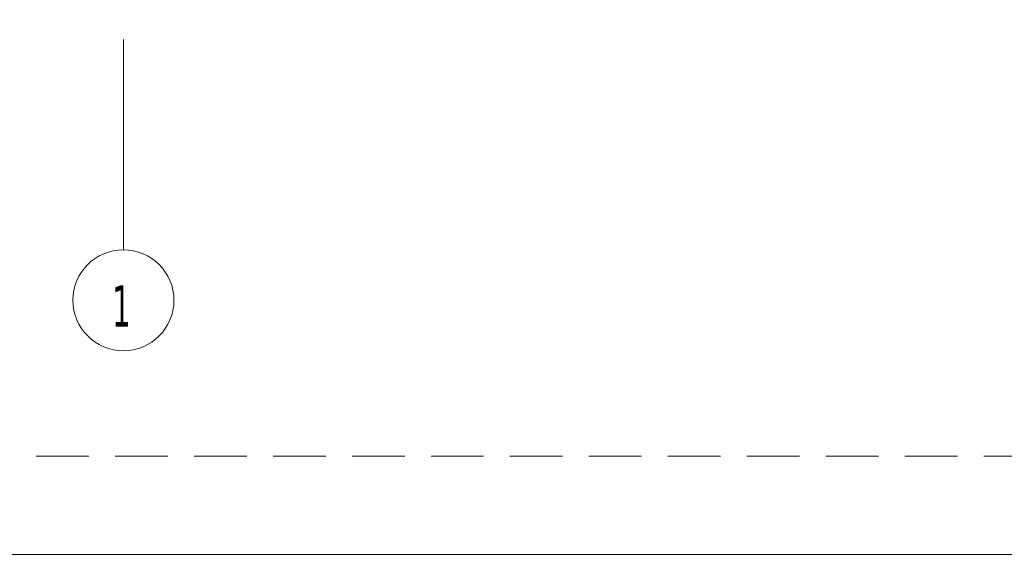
# Model space of a CAD drawing. Header units: millimetres. Extents: x 1567 to 2756, y -116 to 725.
# Tile 226 of 256: x 2285 to 2332, y -116 to -90. Entities that reach past the tile are written whole.
import ezdxf

# ---------------------------------------------------------------- set-up
doc = ezdxf.new("R2010")
doc.units = ezdxf.units.MM
doc.linetypes.add('CADWORK_12', pattern=[3.75, 2.5, -1.25])
doc.linetypes.add('CADWORK_5', pattern=[13.2, 10, -1.5, 0.2, -1.5])
for name, color, linetype in [('Ech.1_1', 7, 'Continuous'), ('Ech.1_50', 7, 'Continuous'), ('Ech.1_75', 7, 'Continuous')]:
    doc.layers.add(name, color=color, linetype=linetype)
doc.styles.add('tahoma-', font='txt', dxfattribs={"height": 1})

msp = doc.modelspace()

# ---------------------------------------------------------------- linework, layer by layer
at = {"layer": 'Ech.1_1', "color": 7, "linetype": 'Continuous', "lineweight": 5}
msp.add_lwpolyline([(1566.72, -115.512), (2755.72, -115.512), (2755.72, 725.488), (1566.72, 725.488), (1566.72, -115.512)], close=True, dxfattribs=at)

# ---------------------------------------------------------------- next in the draw order: wipeouts: each hides what was drawn before it
at = {"linetype": 'Continuous'}
msp.add_wipeout([(2289.747, -105.835), (2289.762, -105.835), (2289.777, -105.835), (2289.792, -105.835), (2289.808, -105.835), (2289.823, -105.834), (2289.838, -105.834), (2289.853, -105.833), (2289.868, -105.832), (2289.883, -105.832), (2289.898, -105.831), (2289.913, -105.83), (2289.928, -105.829), (2289.943, -105.827), (2289.958, -105.826), (2289.973, -105.825), (2289.988, -105.823), (2290.003, -105.822), (2290.018, -105.82), (2290.033, -105.818), (2290.048, -105.816), (2290.063, -105.815), (2290.078, -105.813), (2290.093, -105.81), (2290.108, -105.808), (2290.123, -105.806), (2290.138, -105.803), (2290.152, -105.801), (2290.167, -105.798), (2290.182, -105.796), (2290.197, -105.793), (2290.212, -105.79), (2290.227, -105.787), (2290.241, -105.784), (2290.256, -105.781), (2290.271, -105.778), (2290.285, -105.774), (2290.3, -105.771), (2290.315, -105.767), (2290.329, -105.764), (2290.344, -105.76), (2290.359, -105.756), (2290.373, -105.752), (2290.388, -105.748), (2290.402, -105.744), (2290.417, -105.74), (2290.431, -105.736), (2290.446, -105.732), (2290.46, -105.727), (2290.474, -105.723), (2290.489, -105.718), (2290.503, -105.713), (2290.517, -105.708), (2290.532, -105.704), (2290.546, -105.699), (2290.56, -105.694), (2290.574, -105.688), (2290.588, -105.683), (2290.603, -105.678), (2290.617, -105.672), (2290.631, -105.667), (2290.645, -105.661), (2290.659, -105.656), (2290.673, -105.65), (2290.686, -105.644), (2290.7, -105.638), (2290.714, -105.632), (2290.728, -105.626), (2290.742, -105.62), (2290.755, -105.613), (2290.769, -105.607), (2290.783, -105.601), (2290.796, -105.594), (2290.81, -105.587), (2290.823, -105.581), (2290.837, -105.574), (2290.85, -105.567), (2290.864, -105.56), (2290.877, -105.553), (2290.89, -105.546), (2290.903, -105.539), (2290.917, -105.531), (2290.93, -105.524), (2290.943, -105.516), (2290.956, -105.509), (2290.969, -105.501), (2290.982, -105.493), (2290.995, -105.486), (2291.008, -105.478), (2291.02, -105.47), (2291.033, -105.462), (2291.046, -105.454), (2291.059, -105.445), (2291.071, -105.437), (2291.084, -105.429), (2291.096, -105.42), (2291.109, -105.412), (2291.121, -105.403), (2291.133, -105.395), (2291.146, -105.386), (2291.158, -105.377), (2291.17, -105.368), (2291.182, -105.359), (2291.194, -105.35), (2291.206, -105.341), (2291.218, -105.332), (2291.23, -105.322), (2291.242, -105.313), (2291.254, -105.304), (2291.265, -105.294), (2291.277, -105.285), (2291.289, -105.275), (2291.3, -105.265), (2291.312, -105.255), (2291.323, -105.246), (2291.334, -105.236), (2291.346, -105.226), (2291.357, -105.216), (2291.368, -105.205), (2291.379, -105.195), (2291.39, -105.185), (2291.401, -105.175), (2291.412, -105.164), (2291.423, -105.154), (2291.434, -105.143), (2291.444, -105.132), (2291.455, -105.122), (2291.465, -105.111), (2291.476, -105.1), (2291.486, -105.089), (2291.497, -105.078), (2291.507, -105.067), (2291.517, -105.056), (2291.527, -105.045), (2291.537, -105.034), (2291.547, -105.023), (2291.557, -105.011), (2291.567, -105), (2291.577, -104.988), (2291.587, -104.977), (2291.596, -104.965), (2291.606, -104.954), (2291.616, -104.942), (2291.625, -104.93), (2291.634, -104.918), (2291.644, -104.906), (2291.653, -104.894), (2291.662, -104.882), (2291.671, -104.87), (2291.68, -104.858), (2291.689, -104.846), (2291.698, -104.834), (2291.706, -104.822), (2291.715, -104.809), (2291.724, -104.797), (2291.732, -104.784), (2291.741, -104.772), (2291.749, -104.759), (2291.757, -104.747), (2291.765, -104.734), (2291.774, -104.721), (2291.782, -104.709), (2291.79, -104.696), (2291.797, -104.683), (2291.805, -104.67), (2291.813, -104.657), (2291.821, -104.644), (2291.828, -104.631), (2291.836, -104.618), (2291.843, -104.605), (2291.85, -104.592), (2291.858, -104.578), (2291.865, -104.565), (2291.872, -104.552), (2291.879, -104.538), (2291.886, -104.525), (2291.892, -104.512), (2291.899, -104.498), (2291.906, -104.484), (2291.912, -104.471), (2291.919, -104.457), (2291.925, -104.444), (2291.931, -104.43), (2291.938, -104.416), (2291.944, -104.402), (2291.95, -104.389), (2291.956, -104.375), (2291.962, -104.361), (2291.967, -104.347), (2291.973, -104.333), (2291.979, -104.319), (2291.984, -104.305), (2291.99, -104.291), (2291.995, -104.277), (2292, -104.263), (2292.005, -104.248), (2292.01, -104.234), (2292.015, -104.22), (2292.02, -104.206), (2292.025, -104.191), (2292.03, -104.177), (2292.034, -104.163), (2292.039, -104.148), (2292.043, -104.134), (2292.048, -104.119), (2292.052, -104.105), (2292.056, -104.09), (2292.06, -104.076), (2292.064, -104.061), (2292.068, -104.047), (2292.072, -104.032), (2292.076, -104.018), (2292.079, -104.003), (2292.083, -103.988), (2292.086, -103.974), (2292.089, -103.959), (2292.093, -103.944), (2292.096, -103.929), (2292.099, -103.915), (2292.102, -103.9), (2292.105, -103.885), (2292.107, -103.87), (2292.11, -103.855), (2292.113, -103.841), (2292.115, -103.826), (2292.118, -103.811), (2292.12, -103.796), (2292.122, -103.781), (2292.124, -103.766), (2292.126, -103.751), (2292.128, -103.736), (2292.13, -103.721), (2292.132, -103.706), (2292.134, -103.691), (2292.135, -103.676), (2292.137, -103.661), (2292.138, -103.646), (2292.139, -103.631), (2292.14, -103.616), (2292.141, -103.601), (2292.142, -103.586), (2292.143, -103.571), (2292.144, -103.556), (2292.145, -103.541), (2292.145, -103.526), (2292.146, -103.511), (2292.146, -103.496), (2292.147, -103.481), (2292.147, -103.466), (2292.147, -103.45), (2292.147, -103.435), (2292.147, -103.42), (2292.147, -103.405), (2292.147, -103.39), (2292.146, -103.375), (2292.146, -103.36), (2292.145, -103.345), (2292.145, -103.33), (2292.144, -103.315), (2292.143, -103.3), (2292.142, -103.285), (2292.141, -103.27), (2292.14, -103.255), (2292.139, -103.24), (2292.138, -103.225), (2292.137, -103.21), (2292.135, -103.195), (2292.134, -103.18), (2292.132, -103.165), (2292.13, -103.15), (2292.128, -103.135), (2292.126, -103.12), (2292.124, -103.105), (2292.122, -103.09), (2292.12, -103.075), (2292.118, -103.06), (2292.115, -103.045), (2292.113, -103.03), (2292.11, -103.015), (2292.107, -103.001), (2292.105, -102.986), (2292.102, -102.971), (2292.099, -102.956), (2292.096, -102.941), (2292.093, -102.927), (2292.089, -102.912), (2292.086, -102.897), (2292.083, -102.882), (2292.079, -102.868), (2292.076, -102.853), (2292.072, -102.839), (2292.068, -102.824), (2292.064, -102.809), (2292.06, -102.795), (2292.056, -102.78), (2292.052, -102.766), (2292.048, -102.751), (2292.043, -102.737), (2292.039, -102.723), (2292.034, -102.708), (2292.03, -102.694), (2292.025, -102.679), (2292.02, -102.665), (2292.015, -102.651), (2292.01, -102.637), (2292.005, -102.622), (2292, -102.608), (2291.995, -102.594), (2291.99, -102.58), (2291.984, -102.566), (2291.979, -102.552), (2291.973, -102.538), (2291.967, -102.524), (2291.962, -102.51), (2291.956, -102.496), (2291.95, -102.482), (2291.944, -102.468), (2291.938, -102.455), (2291.931, -102.441), (2291.925, -102.427), (2291.919, -102.414), (2291.912, -102.4), (2291.906, -102.386), (2291.899, -102.373), (2291.892, -102.359), (2291.886, -102.346), (2291.879, -102.332), (2291.872, -102.319), (2291.865, -102.306), (2291.858, -102.292), (2291.85, -102.279), (2291.843, -102.266), (2291.836, -102.253), (2291.828, -102.24), (2291.821, -102.227), (2291.813, -102.214), (2291.805, -102.201), (2291.797, -102.188), (2291.79, -102.175), (2291.782, -102.162), (2291.774, -102.149), (2291.765, -102.137), (2291.757, -102.124), (2291.749, -102.111), (2291.741, -102.099), (2291.732, -102.086), (2291.724, -102.074), (2291.715, -102.062), (2291.706, -102.049), (2291.698, -102.037), (2291.689, -102.025), (2291.68, -102.013), (2291.671, -102), (2291.662, -101.988), (2291.653, -101.976), (2291.644, -101.964), (2291.634, -101.953), (2291.625, -101.941), (2291.616, -101.929), (2291.606, -101.917), (2291.596, -101.906), (2291.587, -101.894), (2291.577, -101.882), (2291.567, -101.871), (2291.557, -101.86), (2291.547, -101.848), (2291.537, -101.837), (2291.527, -101.826), (2291.517, -101.815), (2291.507, -101.804), (2291.497, -101.792), (2291.486, -101.782), (2291.476, -101.771), (2291.465, -101.76), (2291.455, -101.749), (2291.444, -101.738), (2291.434, -101.728), (2291.423, -101.717), (2291.412, -101.707), (2291.401, -101.696), (2291.39, -101.686), (2291.379, -101.676), (2291.368, -101.665), (2291.357, -101.655), (2291.346, -101.645), (2291.334, -101.635), (2291.323, -101.625), (2291.312, -101.615), (2291.3, -101.606), (2291.289, -101.596), (2291.277, -101.586), (2291.265, -101.577), (2291.254, -101.567), (2291.242, -101.558), (2291.23, -101.548), (2291.218, -101.539), (2291.206, -101.53), (2291.194, -101.521), (2291.182, -101.512), (2291.17, -101.503), (2291.158, -101.494), (2291.146, -101.485), (2291.133, -101.476), (2291.121, -101.468), (2291.109, -101.459), (2291.096, -101.45), (2291.084, -101.442), (2291.071, -101.434), (2291.059, -101.425), (2291.046, -101.417), (2291.033, -101.409), (2291.02, -101.401), (2291.008, -101.393), (2290.995, -101.385), (2290.982, -101.377), (2290.969, -101.37), (2290.956, -101.362), (2290.943, -101.354), (2290.93, -101.347), (2290.917, -101.34), (2290.903, -101.332), (2290.89, -101.325), (2290.877, -101.318), (2290.864, -101.311), (2290.85, -101.304), (2290.837, -101.297), (2290.823, -101.29), (2290.81, -101.283), (2290.796, -101.277), (2290.783, -101.27), (2290.769, -101.264), (2290.755, -101.257), (2290.742, -101.251), (2290.728, -101.245), (2290.714, -101.239), (2290.7, -101.233), (2290.686, -101.227), (2290.673, -101.221), (2290.659, -101.215), (2290.645, -101.21), (2290.631, -101.204), (2290.617, -101.198), (2290.603, -101.193), (2290.588, -101.188), (2290.574, -101.182), (2290.56, -101.177), (2290.546, -101.172), (2290.532, -101.167), (2290.517, -101.162), (2290.503, -101.158), (2290.489, -101.153), (2290.474, -101.148), (2290.46, -101.144), (2290.446, -101.139), (2290.431, -101.135), (2290.417, -101.131), (2290.402, -101.127), (2290.388, -101.122), (2290.373, -101.118), (2290.359, -101.115), (2290.344, -101.111), (2290.329, -101.107), (2290.315, -101.103), (2290.3, -101.1), (2290.285, -101.097), (2290.271, -101.093), (2290.256, -101.09), (2290.241, -101.087), (2290.227, -101.084), (2290.212, -101.081), (2290.197, -101.078), (2290.182, -101.075), (2290.167, -101.072), (2290.152, -101.07), (2290.138, -101.067), (2290.123, -101.065), (2290.108, -101.063), (2290.093, -101.06), (2290.078, -101.058), (2290.063, -101.056), (2290.048, -101.054), (2290.033, -101.052), (2290.018, -101.051), (2290.003, -101.049), (2289.988, -101.048), (2289.973, -101.046), (2289.958, -101.045), (2289.943, -101.043), (2289.928, -101.042), (2289.913, -101.041), (2289.898, -101.04), (2289.883, -101.039), (2289.868, -101.038), (2289.853, -101.038), (2289.838, -101.037), (2289.823, -101.037), (2289.808, -101.036), (2289.792, -101.036), (2289.777, -101.036), (2289.762, -101.035), (2289.747, -101.035), (2289.732, -101.035), (2289.717, -101.036), (2289.702, -101.036), (2289.687, -101.036), (2289.672, -101.037), (2289.657, -101.037), (2289.642, -101.038), (2289.627, -101.038), (2289.612, -101.039), (2289.597, -101.04), (2289.581, -101.041), (2289.566, -101.042), (2289.551, -101.043), (2289.536, -101.045), (2289.521, -101.046), (2289.506, -101.048), (2289.491, -101.049), (2289.476, -101.051), (2289.461, -101.052), (2289.446, -101.054), (2289.431, -101.056), (2289.417, -101.058), (2289.402, -101.06), (2289.387, -101.063), (2289.372, -101.065), (2289.357, -101.067), (2289.342, -101.07), (2289.327, -101.072), (2289.312, -101.075), (2289.297, -101.078), (2289.283, -101.081), (2289.268, -101.084), (2289.253, -101.087), (2289.238, -101.09), (2289.224, -101.093), (2289.209, -101.097), (2289.194, -101.1), (2289.18, -101.103), (2289.165, -101.107), (2289.15, -101.111), (2289.136, -101.115), (2289.121, -101.118), (2289.107, -101.122), (2289.092, -101.127), (2289.078, -101.131), (2289.063, -101.135), (2289.049, -101.139), (2289.034, -101.144), (2289.02, -101.148), (2289.006, -101.153), (2288.991, -101.158), (2288.977, -101.162), (2288.963, -101.167), (2288.948, -101.172), (2288.934, -101.177), (2288.92, -101.182), (2288.906, -101.188), (2288.892, -101.193), (2288.878, -101.198), (2288.864, -101.204), (2288.85, -101.21), (2288.836, -101.215), (2288.822, -101.221), (2288.808, -101.227), (2288.794, -101.233), (2288.78, -101.239), (2288.766, -101.245), (2288.753, -101.251), (2288.739, -101.257), (2288.725, -101.264), (2288.712, -101.27), (2288.698, -101.277), (2288.685, -101.283), (2288.671, -101.29), (2288.658, -101.297), (2288.644, -101.304), (2288.631, -101.311), (2288.618, -101.318), (2288.604, -101.325), (2288.591, -101.332), (2288.578, -101.34), (2288.565, -101.347), (2288.552, -101.354), (2288.539, -101.362), (2288.526, -101.37), (2288.513, -101.377), (2288.5, -101.385), (2288.487, -101.393), (2288.474, -101.401), (2288.461, -101.409), (2288.449, -101.417), (2288.436, -101.425), (2288.423, -101.434), (2288.411, -101.442), (2288.398, -101.45), (2288.386, -101.459), (2288.373, -101.468), (2288.361, -101.476), (2288.349, -101.485), (2288.337, -101.494), (2288.324, -101.503), (2288.312, -101.512), (2288.3, -101.521), (2288.288, -101.53), (2288.276, -101.539), (2288.264, -101.548), (2288.253, -101.558), (2288.241, -101.567), (2288.229, -101.577), (2288.217, -101.586), (2288.206, -101.596), (2288.194, -101.606), (2288.183, -101.615), (2288.171, -101.625), (2288.16, -101.635), (2288.149, -101.645), (2288.138, -101.655), (2288.126, -101.665), (2288.115, -101.676), (2288.104, -101.686), (2288.093, -101.696), (2288.082, -101.707), (2288.072, -101.717), (2288.061, -101.728), (2288.05, -101.738), (2288.04, -101.749), (2288.029, -101.76), (2288.018, -101.771), (2288.008, -101.782), (2287.998, -101.792), (2287.987, -101.804), (2287.977, -101.815), (2287.967, -101.826), (2287.957, -101.837), (2287.947, -101.848), (2287.937, -101.86), (2287.927, -101.871), (2287.917, -101.882), (2287.908, -101.894), (2287.898, -101.906), (2287.888, -101.917), (2287.879, -101.929), (2287.869, -101.941), (2287.86, -101.953), (2287.851, -101.964), (2287.842, -101.976), (2287.832, -101.988), (2287.823, -102), (2287.814, -102.013), (2287.806, -102.025), (2287.797, -102.037), (2287.788, -102.049), (2287.779, -102.062), (2287.771, -102.074), (2287.762, -102.086), (2287.754, -102.099), (2287.745, -102.111), (2287.737, -102.124), (2287.729, -102.137), (2287.721, -102.149), (2287.713, -102.162), (2287.705, -102.175), (2287.697, -102.188), (2287.689, -102.201), (2287.681, -102.214), (2287.674, -102.227), (2287.666, -102.24), (2287.659, -102.253), (2287.651, -102.266), (2287.644, -102.279), (2287.637, -102.292), (2287.63, -102.306), (2287.623, -102.319), (2287.616, -102.332), (2287.609, -102.346), (2287.602, -102.359), (2287.595, -102.373), (2287.589, -102.386), (2287.582, -102.4), (2287.576, -102.414), (2287.569, -102.427), (2287.563, -102.441), (2287.557, -102.455), (2287.551, -102.468), (2287.545, -102.482), (2287.539, -102.496), (2287.533, -102.51), (2287.527, -102.524), (2287.521, -102.538), (2287.516, -102.552), (2287.51, -102.566), (2287.505, -102.58), (2287.499, -102.594), (2287.494, -102.608), (2287.489, -102.622), (2287.484, -102.637), (2287.479, -102.651), (2287.474, -102.665), (2287.469, -102.679), (2287.465, -102.694), (2287.46, -102.708), (2287.456, -102.723), (2287.451, -102.737), (2287.447, -102.751), (2287.442, -102.766), (2287.438, -102.78), (2287.434, -102.795), (2287.43, -102.809), (2287.426, -102.824), (2287.423, -102.839), (2287.419, -102.853), (2287.415, -102.868), (2287.412, -102.882), (2287.408, -102.897), (2287.405, -102.912), (2287.402, -102.927), (2287.399, -102.941), (2287.396, -102.956), (2287.393, -102.971), (2287.39, -102.986), (2287.387, -103.001), (2287.384, -103.015), (2287.382, -103.03), (2287.379, -103.045), (2287.377, -103.06), (2287.374, -103.075), (2287.372, -103.09), (2287.37, -103.105), (2287.368, -103.12), (2287.366, -103.135), (2287.364, -103.15), (2287.363, -103.165), (2287.361, -103.18), (2287.359, -103.195), (2287.358, -103.21), (2287.356, -103.225), (2287.355, -103.24), (2287.354, -103.255), (2287.353, -103.27), (2287.352, -103.285), (2287.351, -103.3), (2287.35, -103.315), (2287.35, -103.33), (2287.349, -103.345), (2287.348, -103.36), (2287.348, -103.375), (2287.348, -103.39), (2287.347, -103.405), (2287.347, -103.42), (2287.347, -103.435), (2287.347, -103.45), (2287.347, -103.466), (2287.348, -103.481), (2287.348, -103.496), (2287.348, -103.511), (2287.349, -103.526), (2287.35, -103.541), (2287.35, -103.556), (2287.351, -103.571), (2287.352, -103.586), (2287.353, -103.601), (2287.354, -103.616), (2287.355, -103.631), (2287.356, -103.646), (2287.358, -103.661), (2287.359, -103.676), (2287.361, -103.691), (2287.363, -103.706), (2287.364, -103.721), (2287.366, -103.736), (2287.368, -103.751), (2287.37, -103.766), (2287.372, -103.781), (2287.374, -103.796), (2287.377, -103.811), (2287.379, -103.826), (2287.382, -103.841), (2287.384, -103.855), (2287.387, -103.87), (2287.39, -103.885), (2287.393, -103.9), (2287.396, -103.915), (2287.399, -103.929), (2287.402, -103.944), (2287.405, -103.959), (2287.408, -103.974), (2287.412, -103.988), (2287.415, -104.003), (2287.419, -104.018), (2287.423, -104.032), (2287.426, -104.047), (2287.43, -104.061), (2287.434, -104.076), (2287.438, -104.09), (2287.442, -104.105), (2287.447, -104.119), (2287.451, -104.134), (2287.456, -104.148), (2287.46, -104.163), (2287.465, -104.177), (2287.469, -104.191), (2287.474, -104.206), (2287.479, -104.22), (2287.484, -104.234), (2287.489, -104.248), (2287.494, -104.263), (2287.499, -104.277), (2287.505, -104.291), (2287.51, -104.305), (2287.516, -104.319), (2287.521, -104.333), (2287.527, -104.347), (2287.533, -104.361), (2287.539, -104.375), (2287.545, -104.389), (2287.551, -104.402), (2287.557, -104.416), (2287.563, -104.43), (2287.569, -104.444), (2287.576, -104.457), (2287.582, -104.471), (2287.589, -104.484), (2287.595, -104.498), (2287.602, -104.512), (2287.609, -104.525), (2287.616, -104.538), (2287.623, -104.552), (2287.63, -104.565), (2287.637, -104.578), (2287.644, -104.592), (2287.651, -104.605), (2287.659, -104.618), (2287.666, -104.631), (2287.674, -104.644), (2287.681, -104.657), (2287.689, -104.67), (2287.697, -104.683), (2287.705, -104.696), (2287.713, -104.709), (2287.721, -104.721), (2287.729, -104.734), (2287.737, -104.747), (2287.745, -104.759), (2287.754, -104.772), (2287.762, -104.784), (2287.771, -104.797), (2287.779, -104.809), (2287.788, -104.822), (2287.797, -104.834), (2287.806, -104.846), (2287.814, -104.858), (2287.823, -104.87), (2287.832, -104.882), (2287.842, -104.894), (2287.851, -104.906), (2287.86, -104.918), (2287.869, -104.93), (2287.879, -104.942), (2287.888, -104.954), (2287.898, -104.965), (2287.908, -104.977), (2287.917, -104.988), (2287.927, -105), (2287.937, -105.011), (2287.947, -105.023), (2287.957, -105.034), (2287.967, -105.045), (2287.977, -105.056), (2287.987, -105.067), (2287.998, -105.078), (2288.008, -105.089), (2288.018, -105.1), (2288.029, -105.111), (2288.04, -105.122), (2288.05, -105.132), (2288.061, -105.143), (2288.072, -105.154), (2288.082, -105.164), (2288.093, -105.175), (2288.104, -105.185), (2288.115, -105.195), (2288.126, -105.205), (2288.138, -105.216), (2288.149, -105.226), (2288.16, -105.236), (2288.171, -105.246), (2288.183, -105.255), (2288.194, -105.265), (2288.206, -105.275), (2288.217, -105.285), (2288.229, -105.294), (2288.241, -105.304), (2288.253, -105.313), (2288.264, -105.322), (2288.276, -105.332), (2288.288, -105.341), (2288.3, -105.35), (2288.312, -105.359), (2288.324, -105.368), (2288.337, -105.377), (2288.349, -105.386), (2288.361, -105.395), (2288.373, -105.403), (2288.386, -105.412), (2288.398, -105.42), (2288.411, -105.429), (2288.423, -105.437), (2288.436, -105.445), (2288.449, -105.454), (2288.461, -105.462), (2288.474, -105.47), (2288.487, -105.478), (2288.5, -105.486), (2288.513, -105.493), (2288.526, -105.501), (2288.539, -105.509), (2288.552, -105.516), (2288.565, -105.524), (2288.578, -105.531), (2288.591, -105.539), (2288.604, -105.546), (2288.618, -105.553), (2288.631, -105.56), (2288.644, -105.567), (2288.658, -105.574), (2288.671, -105.581), (2288.685, -105.587), (2288.698, -105.594), (2288.712, -105.601), (2288.725, -105.607), (2288.739, -105.613), (2288.753, -105.62), (2288.766, -105.626), (2288.78, -105.632), (2288.794, -105.638), (2288.808, -105.644), (2288.822, -105.65), (2288.836, -105.656), (2288.85, -105.661), (2288.864, -105.667), (2288.878, -105.672), (2288.892, -105.678), (2288.906, -105.683), (2288.92, -105.688), (2288.934, -105.694), (2288.948, -105.699), (2288.963, -105.704), (2288.977, -105.708), (2288.991, -105.713), (2289.006, -105.718), (2289.02, -105.723), (2289.034, -105.727), (2289.049, -105.732), (2289.063, -105.736), (2289.078, -105.74), (2289.092, -105.744), (2289.107, -105.748), (2289.121, -105.752), (2289.136, -105.756), (2289.15, -105.76), (2289.165, -105.764), (2289.18, -105.767), (2289.194, -105.771), (2289.209, -105.774), (2289.224, -105.778), (2289.238, -105.781), (2289.253, -105.784), (2289.268, -105.787), (2289.283, -105.79), (2289.297, -105.793), (2289.312, -105.796), (2289.327, -105.798), (2289.342, -105.801), (2289.357, -105.803), (2289.372, -105.806), (2289.387, -105.808), (2289.402, -105.81), (2289.417, -105.813), (2289.431, -105.815), (2289.446, -105.816), (2289.461, -105.818), (2289.476, -105.82), (2289.491, -105.822), (2289.506, -105.823), (2289.521, -105.825), (2289.536, -105.826), (2289.551, -105.827), (2289.566, -105.829), (2289.581, -105.83), (2289.597, -105.831), (2289.612, -105.832), (2289.627, -105.832), (2289.642, -105.833), (2289.657, -105.834), (2289.672, -105.834), (2289.687, -105.835), (2289.702, -105.835), (2289.717, -105.835), (2289.732, -105.835)], dxfattribs=at).dxf.layer = 'Ech.1_75'

# ---------------------------------------------------------------- next in the draw order: linework, layer by layer
at = {"layer": 'Ech.1_50', "color": 1, "linetype": 'CADWORK_12', "lineweight": 5}
msp.add_lwpolyline([(2748.399, 173.058), (2554.353, 173.058), (2554.353, -110.839), (2223.06, -110.839), (2223.06, 717.364), (2748.399, 717.364), (2748.399, 173.058)], close=True, dxfattribs=at)
at = {"layer": 'Ech.1_75', "color": 7, "linetype": 'CADWORK_5', "lineweight": 5}
msp.add_lwpolyline([(2289.747, -101.035), (2289.747, 201.614)], dxfattribs=at)
at = {"layer": 'Ech.1_75', "color": 7, "lineweight": 5}
msp.add_circle((2289.747, -103.435), 2.4, dxfattribs=at)

# ---------------------------------------------------------------- next in the draw order: texts
at = {"layer": 'Ech.1_75', "color": 7, "linetype": 'Continuous', "style": 'tahoma-', "width": 0.6}
msp.add_text('1', height=1.961, dxfattribs=at).set_placement((2289.213, -104.685))

doc.saveas('drawing.dxf')
